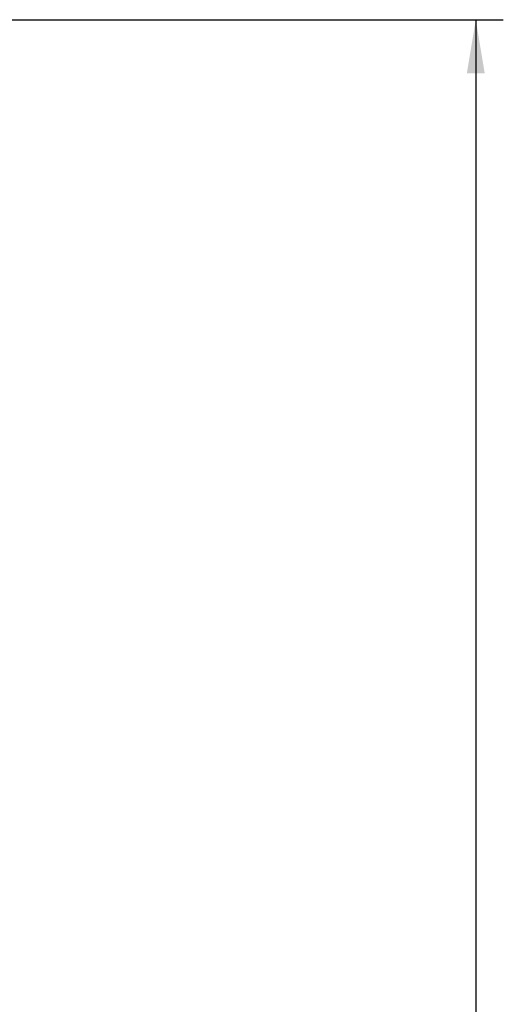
# Model space of a CAD drawing. Header units: millimetres. Extents: x 0 to 1189, y 0 to 841.
# Tile 51 of 117: x 454 to 486, y 684 to 749. Entities that reach past the tile are written whole.
import ezdxf
from ezdxf.enums import TextEntityAlignment as Align

# ---------------------------------------------------------------- set-up
doc = ezdxf.new("R2010")
doc.units = ezdxf.units.MM
doc.header["$LTSCALE"] = 65.395
doc.layers.get('0').update_dxf_attribs({"linetype": 'CONTINUOUS'})
doc.styles.get("Standard").update_dxf_attribs({"font": 'txt', "width": 0.6})
doc.dimstyles.new('DIMSTYLE_2', dxfattribs={"dimtxt": 3.5, "dimasz": 3.5, "dimexe": 1.8, "dimexo": 0, "dimgap": 0.875, "dimtad": 1, "dimdec": 0, "dimlfac": 20, "dimdsep": 46, "dimtxsty": 'Standard', "dimblk": '_FILLED', "dimblk1": '_FILLED', "dimblk2": '_FILLED', "dimcen": 0.09, "dimadec": 0, "dimazin": 0, "dimtp": 2, "dimtm": 2, "dimtfac": 1, "dimtdec": 0, "dimtofl": 0, "dimtmove": 0, "dimatfit": 3, "dimldrblk": '_FILLED', "dimfxl": 1, "dimtolj": 1, "dimarcsym": 0})

# ---------------------------------------------------------------- blocks, each defined once
blk = doc.blocks.new('_FILLED')
at = {"color": 0, "linetype": 'ByBlock'}
blk.add_solid([(0, 0), (-1, 0.167), (-1, -0.167)], dxfattribs=at)
blk = doc.blocks.new('*D30')
at = {"color": 2, "linetype": 'Continuous'}
for p, q in [((413.335, 748.515), (485.994, 748.515)), ((484.194, 748.515), (484.194, 639.458)), ((484.194, 530.4), (484.194, 639.458)), ((430.91, 530.4), (485.994, 530.4))]:
    blk.add_line(p, q, dxfattribs=at)
at = {"color": 2, "linetype": 'Continuous', "xscale": 3.5, "yscale": 3.5, "zscale": 3.5}
for p, rotation in [((484.194, 748.515), 90), ((484.194, 530.4), 270)]:
    blk.add_blockref('_FILLED', p, dxfattribs=dict(at, rotation=rotation))
at = {"color": 2, "linetype": 'Continuous', "width": 0.672619}
blk.add_text('4362', height=3.5, rotation=90, dxfattribs=at).set_placement((483.319, 639.458), align=Align.CENTER)

msp = doc.modelspace()

# ---------------------------------------------------------------- dimensions: what is measured, and where the dimension line sits
at = {"color": 2, "linetype": 'Continuous'}
dim = msp.add_linear_dim(base=(484.19447, 530.4), p1=(413.33514, 748.51511), p2=(430.91014, 530.4), angle=270, dimstyle='DIMSTYLE_2', dxfattribs=at)
dim.commit()
dim.dimension.update_dxf_attribs({"geometry": '*D30', "text_midpoint": (484.19447, 639.12422), "dimtype": 160})

doc.saveas('drawing.dxf')
